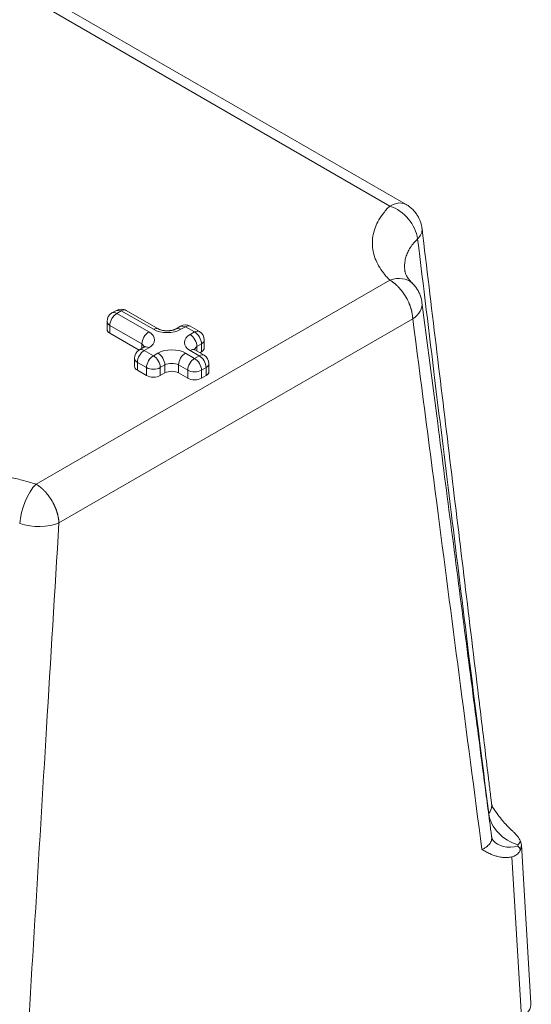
# Model space of a CAD drawing. Header units: millimetres. Extents: x 0 to 420, y 0 to 297.
# Tile 18 of 19: x 346 to 378, y 205 to 266. Entities that reach past the tile are written whole.
import ezdxf

# ---------------------------------------------------------------- set-up
doc = ezdxf.new("R2010")
doc.units = ezdxf.units.MM
doc.linetypes.add('K5LT_THIN', pattern=[0])
doc.layers.add('Системный слой (1)', color=7, linetype='Continuous', true_color=0x6c6c6c)

# ---------------------------------------------------------------- blocks, each defined once
blk = doc.blocks.new('U100')
at = {"layer": 'Системный слой (1)', "color": 7, "linetype": 'K5LT_THIN', "lineweight": 18, "true_color": 0xffffff}
for p, q in [((369.26, 254.28), (369.065, 254.183)), ((369.616, 254.372), (369.26, 254.28)), ((369.934, 254.34), (369.616, 254.372)), ((370.065, 254.282), (369.934, 254.34)), ((370.065, 254.282), (370.065, 254.282))]:
    blk.add_line(p, q, dxfattribs=at)
blk = doc.blocks.new('U110')
at = {"layer": 'Системный слой (1)', "color": 7, "linetype": 'K5LT_THIN', "lineweight": 18, "true_color": 0xffffff}
for p, q in [((377.185, 214.701), (377.133, 214.927)), ((377.133, 214.394), (377.185, 214.701))]:
    blk.add_line(p, q, dxfattribs=at)
blk = doc.blocks.new('U145')
at = {"layer": 'Системный слой (1)', "color": 7, "linetype": 'K5LT_THIN', "lineweight": 18, "true_color": 0xffffff}
for p in [(352.484, 247.706), (352.184, 247.735)]:
    blk.add_line(p, (352.184, 247.735), dxfattribs=at)
blk = doc.blocks.new('U147')
at = {"layer": 'Системный слой (1)', "color": 7, "linetype": 'K5LT_THIN', "lineweight": 18, "true_color": 0xffffff}
for p in [(356.444, 246.726), (356.144, 246.755)]:
    blk.add_line(p, (356.144, 246.755), dxfattribs=at)

msp = doc.modelspace()

# ---------------------------------------------------------------- linework, layer by layer
at = {"layer": 'Системный слой (1)', "color": 7, "linetype": 'K5LT_THIN', "lineweight": 18, "true_color": 0xffffff}
for p, q in [((369.0647, 254.1829), (347.2179, 266.7962)), ((370.0648, 254.2819), (348.2178, 266.8953)), ((369.9928, 250.1692), (369.9928, 250.1691)), ((347.2179, 236.9898), (369.0647, 249.6031)), ((352.1844, 247.7353), (351.9016, 247.572)), ((352.4844, 247.7055), (352.2016, 247.5422)), ((354.4643, 246.5624), (352.4844, 247.7055)), ((354.7643, 246.5922), (352.7844, 247.7353)), ((348.6312, 234.5978), (370.4781, 247.2111)), ((352.2016, 247.5422), (354.1815, 246.3991)), ((351.6016, 246.5624), (351.6016, 247.0523)), ((351.7773, 246.3175), (351.7773, 246.8074)), ((351.7773, 246.8074), (353.7572, 245.6643)), ((356.1442, 246.7555), (355.8614, 246.5922)), ((356.4442, 246.7257), (356.1614, 246.5624)), ((357.0099, 246.3991), (356.4442, 246.7257)), ((357.3099, 246.4289), (356.7442, 246.7555)), ((351.7773, 246.3175), (353.5818, 245.2757)), ((356.7271, 246.2358), (357.0099, 246.3991)), ((357.6099, 245.4193), (357.6099, 245.9092)), ((353.8815, 245.4491), (353.5986, 245.2858)), ((353.7572, 245.3773), (353.7572, 245.6643)), ((353.7572, 245.6643), (353.9245, 245.4772)), ((354.1815, 245.4193), (353.8986, 245.256)), ((356.984, 245.3139), (357.1513, 245.501)), ((357.5928, 244.9592), (357.0271, 245.2858)), ((357.1513, 245.501), (357.4342, 245.6643)), ((357.1513, 245.214), (357.1513, 245.501)), ((357.4342, 245.1744), (357.4342, 245.6643)), ((353.2986, 244.2763), (353.2986, 244.7661)), ((353.8986, 245.256), (354.4643, 244.9294)), ((354.4643, 244.9294), (354.7472, 245.0927)), ((356.4442, 245.0927), (357.0099, 244.7661)), ((357.2928, 244.9294), (356.7271, 245.256)), ((357.0099, 244.7661), (357.2928, 244.9294)), ((357.3271, 245.1126), (357.4342, 245.1744)), ((353.4744, 244.0313), (353.4744, 244.5212)), ((353.4744, 244.5212), (354.0401, 244.1946)), ((354.0401, 243.7047), (354.0401, 244.1946)), ((354.8886, 244.1946), (355.1714, 244.3579)), ((354.8886, 243.7047), (354.8886, 244.1946)), ((355.1714, 243.868), (355.1714, 244.3579)), ((356.02, 244.3579), (356.5856, 244.0313)), ((356.02, 243.868), (356.02, 244.3579)), ((357.4342, 244.0313), (357.717, 244.1946)), ((357.717, 243.7047), (357.717, 244.1946)), ((357.8928, 243.9497), (357.8928, 244.4396)), ((353.4744, 244.0313), (354.0401, 243.7047)), ((354.8886, 243.7047), (355.1714, 243.868)), ((356.02, 243.868), (356.5856, 243.5414)), ((356.5856, 243.5414), (356.5856, 244.0313)), ((357.4342, 243.5414), (357.4342, 244.0313)), ((357.4342, 243.5414), (357.717, 243.7047)), ((375.4122, 217.0196), (375.4109, 217.0215)), ((375.1732, 216.6277), (375.164, 216.6158)), ((375.4154, 215.0028), (375.4153, 215.0028)), ((377.778, 204.903), (377.1854, 214.701)), ((377.1936, 204.0468), (376.5941, 213.9584))]:
    msp.add_line(p, q, dxfattribs=at)
for centre, start, end in [((352.4844, 247.2156), 60, 120), ((352.2016, 247.0523), 120, 180), ((356.4442, 246.2358), 60, 120), ((357.0099, 245.9092), 0, 60), ((353.8986, 244.7661), 120, 180), ((357.2928, 244.4396), 0, 60)]:
    msp.add_arc(centre, 0.6, start, end, dxfattribs=at)
for centre, major_axis, ratio, start_param, end_param in [((369.0647, 252.5499), (-1.402, 1.4263), 0.7040418, 3.87724, 5.33392), ((369.0647, 252.5499), (1.9856, 0.2392), 0.530895, 5.6859495, 6.2853377), ((369.0647, 247.9701), (-1.402, -1.4263), 0.7040418, 3.1505838, 4.0908579), ((352.4844, 247.2156), (-0.3, 0.5196), 0.5773503, 6.2831808, 6.2831853), ((352.4844, 247.2156), (0.3, 0.5196), 0.5773503, 0, 0.7853982), ((369.0647, 247.9701), (1.9834, 0.2574), 0.6162728, 5.4225585, 6.2764887), ((352.2016, 247.0523), (0.3, 0.5196), 0.5773503, 0.7853982, 2.3561945), ((352.2016, 247.0523), (-0.3, 0.5196), 0.5773503, 5.4977871, 6.2831853), ((352.2016, 247.0523), (-0.6, 0), 0.5773503, 0, 0.7853982), ((352.2016, 246.5624), (-0.6, 0), 0.5773503, 0, 0.7853982), ((354.4643, 246.0725), (0.3, 0.5196), 0.5773503, 0, 0.7853982), ((355.3129, 247.0523), (1.2, 0), 0.5773503, 3.9269908, 5.4977871), ((356.1614, 246.0725), (-0.3, 0.5196), 0.5773503, 5.4977871, 6.2831853), ((356.4442, 246.2358), (-0.3, 0.5196), 0.5773503, 6.2831808, 6.2831853), ((356.4442, 246.2358), (0.3, 0.5196), 0.5773503, 0, 0.7853982), ((357.0099, 245.9092), (0.3, 0.5196), 0.5773503, 0, 0.7853982), ((354.1815, 245.9092), (-0.3, -0.5196), 0.5773503, 3.9269908, 5.4977871), ((353.333, 245.9092), (1.2, 0), 0.5773503, 5.4977871, 7.0685835), ((357.5756, 245.7459), (-1.2, 0), 0.5773503, 5.4977871, 7.0685835), ((356.7271, 245.7459), (-0.3, 0.5196), 0.5773503, 3.9269908, 5.4977871), ((357.0099, 245.9092), (0.3, -0.5196), 0.5773503, 0.7853982, 2.3561945), ((357.0099, 245.9092), (0.6, 0), 0.5773503, 5.4977871, 6.2831853), ((353.8986, 244.7661), (-0.3, 0.5196), 0.5773503, 5.4977871, 6.2831853), ((354.1815, 244.9294), (-0.3, 0.5196), 0.5773503, 5.4977871, 6.2831853), ((355.5957, 244.6029), (-1.2, 0), 0.5773503, 3.9269908, 5.4977871), ((356.7271, 244.7661), (0.3, 0.5196), 0.5773503, 0, 0.7853982), ((357.0099, 245.4193), (0.6, 0), 0.5773503, 5.4977871, 6.2831853), ((353.8986, 244.7661), (-0.6, 0), 0.5773503, 0, 0.7853982), ((353.8986, 244.7661), (0.3, 0.5196), 0.5773503, 0.7853982, 2.3561945), ((354.4643, 244.4396), (-0.3, -0.5196), 0.5773503, 3.9269908, 5.4977871), ((354.4643, 244.4396), (-0.3, 0.5196), 0.5773503, 3.9269908, 5.4977871), ((354.7472, 244.6029), (0.3, -0.5196), 0.5773503, 0.7853982, 2.3561945), ((356.4442, 244.6029), (0.3, 0.5196), 0.5773503, 0.7853982, 2.3561945), ((357.0099, 244.2763), (-0.3, -0.5196), 0.5773503, 3.9269908, 5.4977871), ((357.0099, 244.2763), (-0.3, 0.5196), 0.5773503, 3.9269908, 5.4977871), ((357.2928, 244.4396), (0.3, 0.5196), 0.5773503, 0, 0.7853982), ((357.2928, 244.4396), (0.3, -0.5196), 0.5773503, 0.7853982, 2.3561945), ((353.8986, 244.2763), (-0.6, 0), 0.5773503, 0, 0.7853982), ((354.4643, 244.4396), (-0.6, 0), 0.5773503, 0.7853982, 2.3561945), ((355.5957, 244.113), (-0.6, 0), 0.5773503, 3.9269908, 5.4977871), ((357.2928, 244.4396), (0.6, 0), 0.5773503, 5.4977871, 6.2831853), ((354.4643, 243.9497), (0.6, 0), 0.5773503, 3.9269908, 5.4977871), ((355.5957, 243.6231), (0.6, 0), 0.5773503, 0.7853982, 2.3561945), ((357.0099, 244.2763), (-0.6, 0), 0.5773503, 0.7853982, 2.3561945), ((357.0099, 243.7864), (0.6, 0), 0.5773503, 3.9269908, 5.4977871), ((357.2928, 243.9497), (0.6, 0), 0.5773503, 5.4977871, 6.2831853), ((347.2179, 235.3568), (0.6423, 1.8941), 0.4135115, 0.6868482, 2.1435282), ((347.2179, 235.3568), (1.9964, -0.12), 0.490835, 4.2138483, 5.5280461), ((376.9765, 216.3346), (1.5611, -1.2502), 0.741116, 3.7927323, 5.2480146), ((376.9765, 216.2529), (-1.5611, -1.2502), 0.741116, 0.011352, 1.0351707), ((375.7768, 204.8628), (-2.0024, 0), 0.5766475, 2.3568035, 3.1764568)]:
    msp.add_ellipse(centre, major_axis=major_axis, ratio=ratio, start_param=start_param, end_param=end_param, dxfattribs=at)
for points, knots in [([(369.0647, 254.1829), (368.9017, 254.0227), (368.6227, 253.7052), (368.32, 253.2286), (368.1195, 252.7656), (368.0054, 252.3087), (367.9728, 251.8443), (368.0225, 251.3821), (368.153, 250.9273), (368.3637, 250.4804), (368.623, 250.0922), (368.8701, 249.801), (369.0119, 249.655), (369.0647, 249.6031)], [0, 0, 0, 0, 1.6246746, 3.1083521, 4.4318881, 5.793526, 7.1402074, 8.4913045, 9.839044, 11.1666225, 12.5362229, 13.4735108, 14, 14, 14, 14]), ([(370.0646, 254.2821), (370.0646, 254.282), (370.0647, 254.282), (370.0831, 254.2712), (370.1015, 254.2603), (370.165, 254.2209), (370.2095, 254.1908), (370.3236, 254.1065), (370.391, 254.0496), (370.5168, 253.9279), (370.5743, 253.8646), (370.6781, 253.7347), (370.7262, 253.6663), (370.8091, 253.5313), (370.8447, 253.465), (370.9069, 253.3319), (370.9332, 253.2666), (370.9701, 253.1594), (370.9831, 253.1171), (371.0103, 253.0172), (371.0229, 252.9611), (371.0391, 252.8706), (371.0443, 252.8371), (371.0492, 252.7987), (371.0498, 252.7939), (371.0504, 252.7891)], [0.2212191, 0.2212191, 0.2212191, 0.2212191, 0.2222367, 0.2222367, 0.6636574, 0.6636574, 1.7697531, 1.7697531, 3.6020263, 3.6020263, 5.3618535, 5.3618535, 7.0601135, 7.0601135, 8.6391, 8.6391, 10.080382, 10.080382, 10.998075, 10.998075, 12.1984509, 12.1984509, 12.900622, 12.900622, 13, 13, 13, 13]), ([(375.3484, 217.2189), (375.3484, 217.2196), (375.3483, 217.2203), (375.3458, 217.2404), (375.3435, 217.2597), (375.3365, 217.3173), (375.3318, 217.3556), (375.3179, 217.47), (375.3087, 217.546), (375.2811, 217.7729), (375.2628, 217.9237), (375.2081, 218.3737), (375.1718, 218.6728), (375.0634, 219.5654), (374.9914, 220.1588), (374.7765, 221.9299), (374.6337, 223.1075), (374.2059, 226.6395), (373.9212, 228.9937), (373.3496, 233.7229), (373.0628, 236.0979), (372.4896, 240.8478), (372.2032, 243.2227), (371.628, 247.9948), (371.3391, 250.3919), (371.0504, 252.7891)], [0.0396591, 0.0396591, 0.0396591, 0.0396591, 0.0411345, 0.0411345, 0.0817827, 0.0817827, 0.1624308, 0.1624308, 0.3224301, 0.3224301, 0.6398353, 0.6398353, 1.2694586, 1.2694586, 2.518331, 2.518331, 4.9970029, 4.9970029, 9.9526713, 9.9526713, 14.9526511, 14.9526511, 19.9526308, 19.9526308, 24.9998987, 24.9998987, 24.9998987, 24.9998987]), ([(370.778, 252.1549), (370.6716, 252.0513), (370.487, 251.847), (370.2773, 251.5409), (370.1286, 251.2456), (370.0265, 250.9455), (369.975, 250.6529), (369.9685, 250.3905), (369.9829, 250.2365), (369.9928, 250.1692)], [0, 0, 0, 0, 1.7517575, 3.3458997, 4.774527, 6.2096027, 7.7733021, 9.0251403, 10, 10, 10, 10]), ([(375.1732, 216.6277), (374.7553, 219.9267), (373.978, 226.1333), (372.8733, 235.0588), (371.8236, 243.5998), (371.1345, 249.2345), (370.778, 252.1549)], [0, 0, 0, 0, 1.9546352, 3.6728722, 5.2758611, 7, 7, 7, 7]), ([(369.9928, 250.1692), (369.9928, 250.1692), (369.9928, 250.1691), (369.9967, 250.1487), (369.9995, 250.1289), (370.0097, 250.0863), (370.0162, 250.0633), (370.0325, 250.0139), (370.0426, 249.9873), (370.0673, 249.9301), (370.0821, 249.8993), (370.1178, 249.8329), (370.1389, 249.7972), (370.1889, 249.7205), (370.218, 249.6795), (370.2587, 249.6271), (370.2665, 249.6173), (370.2854, 249.5938), (370.2968, 249.58), (370.317, 249.5561), (370.3257, 249.546), (370.341, 249.5286), (370.3475, 249.5213), (370.3589, 249.5086), (370.3638, 249.5033), (370.3735, 249.4926), (370.3785, 249.4873), (370.3883, 249.4767), (370.3931, 249.4716), (370.4029, 249.4612), (370.4079, 249.456), (370.4229, 249.4405), (370.433, 249.4301), (370.4511, 249.4119), (370.4589, 249.4042), (370.4667, 249.3964)], [0, 0, 0, 0, 0.0015811, 0.0015811, 2.4770469, 2.4770469, 4.9738006, 4.9738006, 7.5627147, 7.5627147, 10.2204243, 10.2204243, 12.9821564, 12.9821564, 15.8690411, 15.8690411, 16.525352, 16.525352, 17.4318709, 17.4318709, 18.0842814, 18.0842814, 18.5538132, 18.5538132, 18.8917295, 18.8917295, 19.2296458, 19.2296458, 19.5543733, 19.5543733, 19.8791008, 19.8791008, 20.5233173, 20.5233173, 21, 21, 21, 21]), ([(369.0647, 249.6031), (369.1122, 249.5757), (369.1714, 249.5381), (369.2415, 249.4884), (369.2755, 249.4633), (369.3087, 249.438), (369.3411, 249.4121), (369.3732, 249.3859), (369.4049, 249.3588), (369.4365, 249.331), (369.4665, 249.304), (369.4876, 249.2842), (369.5205, 249.2531), (369.556, 249.2181), (369.6009, 249.1718), (369.6358, 249.1344), (369.6714, 249.0952), (369.724, 249.0349), (369.7975, 248.9455), (369.8887, 248.8237), (369.9724, 248.7002), (370.0323, 248.6031), (370.0687, 248.5407), (370.0901, 248.5029), (370.1045, 248.4767), (370.1157, 248.456), (370.1263, 248.4363), (370.1392, 248.4116), (370.1781, 248.3358), (370.2143, 248.2594), (370.2476, 248.1825), (370.2598, 248.1537), (370.2716, 248.1248), (370.2833, 248.0958), (370.2946, 248.0662), (370.306, 248.0364), (370.3144, 248.0135), (370.3334, 247.9605), (370.3515, 247.9062), (370.3706, 247.8435), (370.3805, 247.8095), (370.39, 247.7751), (370.3992, 247.7407), (370.4078, 247.7065), (370.433, 247.601), (370.4516, 247.4992), (370.4637, 247.4019), (370.4667, 247.3761), (370.4692, 247.3509), (370.4714, 247.3264), (370.4734, 247.3024), (370.476, 247.2638), (370.4774, 247.2335), (370.4781, 247.2111)], [0, 0, 0, 0, 3.5434963, 4.4132338, 5.2632551, 6.1003429, 6.9188057, 7.7313795, 8.5405539, 9.3519889, 10.1733053, 10.8569079, 11.0025606, 12.7461394, 13.6667236, 14.6009427, 15.5770656, 16.5813063, 18.9703603, 21.8439783, 24.7092993, 26.8724431, 27.8616404, 28.5220808, 29.1625401, 29.4380919, 29.7633555, 30.3445709, 30.906308, 34.2686933, 34.8269887, 35.3844263, 35.9415115, 36.5031426, 37.0697937, 37.6472425, 38.2303907, 38.391907, 40.712652, 41.3629472, 42.0204825, 42.6868757, 43.3549169, 44.0212612, 44.6841595, 49.5223722, 50.0531965, 50.5795374, 51.0927902, 51.5973856, 52.0890835, 52.5765555, 54, 54, 54, 54]), ([(370.4667, 249.3964), (370.5253, 249.3388), (370.5805, 249.2775), (370.6833, 249.1478), (370.7309, 249.0795), (370.8175, 248.937), (370.8563, 248.8629), (370.9245, 248.7106), (370.9537, 248.6324), (371.002, 248.4739), (371.0211, 248.3937), (371.0399, 248.2852), (371.0441, 248.2577), (371.0479, 248.2293), (371.048, 248.2284), (371.0481, 248.2275)], [0, 0, 0, 0, 2.9694657, 2.9694657, 5.9703233, 5.9703233, 8.9859513, 8.9859513, 11.992448, 11.992448, 14.9648053, 14.9648053, 15.9674031, 15.9674031, 16, 16, 16, 16]), ([(375.3492, 215.2024), (375.3482, 215.2099), (375.3472, 215.2175), (375.3441, 215.2418), (375.3418, 215.2586), (375.3353, 215.3087), (375.3309, 215.3421), (375.3179, 215.4414), (375.3092, 215.5075), (375.2834, 215.7046), (375.2662, 215.8356), (375.215, 216.2264), (375.1809, 216.4862), (375.0794, 217.261), (375.012, 217.7761), (374.8098, 219.321), (374.6752, 220.3508), (374.2727, 223.432), (374.0051, 225.4835), (373.4507, 229.7388), (373.1638, 231.9425), (372.5906, 236.3502), (372.3041, 238.5542), (371.6944, 243.2479), (371.3712, 245.7377), (371.0481, 248.2275)], [0.021564, 0.021564, 0.021564, 0.021564, 0.0387015, 0.0387015, 0.076843, 0.076843, 0.1524862, 0.1524862, 0.3024927, 0.3024927, 0.5999461, 0.5999461, 1.1897335, 1.1897335, 2.3590697, 2.3590697, 4.6965754, 4.6965754, 9.352276, 9.352276, 14.352272, 14.352272, 19.352268, 19.352268, 24.99998, 24.99998, 24.99998, 24.99998]), ([(374.7502, 214.4073), (374.2789, 218.0009), (373.3465, 225.1412), (371.9236, 236.0765), (370.9704, 243.4173), (370.4781, 247.2111)], [0, 0, 0, 0, 1.9729548, 3.9188645, 6, 6, 6, 6]), ([(355.8614, 246.5922), (355.8609, 246.5919), (355.8603, 246.5916), (355.8589, 246.5908), (355.8581, 246.5903), (355.8556, 246.5888), (355.8539, 246.5879), (355.8492, 246.5853), (355.846, 246.5836), (355.8371, 246.5789), (355.8312, 246.5759), (355.818, 246.5694), (355.8105, 246.5659), (355.7841, 246.5541), (355.7638, 246.5459), (355.7231, 246.5314), (355.7033, 246.525), (355.6567, 246.5116), (355.6294, 246.5048), (355.5728, 246.4929), (355.5435, 246.4877), (355.4957, 246.481), (355.4778, 246.4788), (355.4262, 246.4736), (355.3922, 246.4714), (355.3312, 246.4695), (355.3043, 246.4694), (355.2421, 246.4709), (355.2069, 246.473), (355.1387, 246.4796), (355.1058, 246.484), (355.0428, 246.4947), (355.0127, 246.501), (354.9658, 246.5126), (354.9482, 246.5175), (354.9059, 246.5302), (354.882, 246.5384), (354.8387, 246.5553), (354.8189, 246.564), (354.7879, 246.5791), (354.7758, 246.5855), (354.7643, 246.5922)], [0, 0, 0, 0, 0.0368734, 0.0368734, 0.098329, 0.098329, 0.2089491, 0.2089491, 0.4178982, 0.4178982, 0.7743174, 0.7743174, 1.191616, 1.191616, 2.192166, 2.192166, 3.0501303, 3.0501303, 4.1214191, 4.1214191, 5.1927079, 5.1927079, 5.8246746, 5.8246746, 6.9899507, 6.9899507, 7.9021617, 7.9021617, 9.1055801, 9.1055801, 10.2718273, 10.2718273, 11.402981, 11.402981, 12.1188188, 12.1188188, 13.1840158, 13.1840158, 14.2094868, 14.2094868, 15, 15, 15, 15]), ([(353.9521, 245.5009), (353.9531, 245.5025), (353.9541, 245.5039), (353.9543, 245.5042), (353.9535, 245.5031), (353.95, 245.4993), (353.9471, 245.4962), (353.9382, 245.4881), (353.9323, 245.4831), (353.9228, 245.476), (353.9208, 245.4745), (353.9145, 245.4699), (353.9098, 245.4667), (353.8979, 245.4589), (353.8903, 245.4542), (353.8818, 245.4493), (353.8817, 245.4492), (353.8815, 245.4491)], [0, 0, 0, 0, 1.2385115, 1.2385115, 2.3977397, 2.3977397, 3.6955496, 3.6955496, 5.0313545, 5.0313545, 5.3716393, 5.3716393, 6.0522091, 6.0522091, 6.9807805, 6.9807805, 7, 7, 7, 7]), ([(357.0271, 245.2858), (357.0264, 245.2862), (357.0257, 245.2866), (357.0238, 245.2877), (357.0226, 245.2884), (357.0193, 245.2903), (357.0172, 245.2916), (357.0114, 245.2952), (357.0077, 245.2975), (356.9982, 245.3038), (356.9926, 245.3076), (356.9838, 245.3141), (356.9803, 245.3167), (356.9713, 245.324), (356.9666, 245.3282), (356.9625, 245.332), (356.9621, 245.3325), (356.9607, 245.3338), (356.96, 245.3346), (356.9586, 245.3359), (356.9581, 245.3365), (356.9571, 245.3376), (356.9567, 245.338), (356.9561, 245.3387), (356.9558, 245.3391), (356.9553, 245.3396), (356.9551, 245.3399), (356.9547, 245.3404), (356.9544, 245.3407), (356.9544, 245.3407), (356.9548, 245.3401), (356.9558, 245.3386), (356.9564, 245.3377), (356.9567, 245.3371)], [0, 0, 0, 0, 0.0868098, 0.0868098, 0.238727, 0.238727, 0.520859, 0.520859, 1.041718, 1.041718, 1.9749313, 1.9749313, 2.694782, 2.694782, 4.0697671, 4.0697671, 4.2688386, 4.2688386, 4.640874, 4.640874, 4.979088, 4.979088, 5.2865552, 5.2865552, 5.5660709, 5.5660709, 5.8455866, 5.8455866, 6.4046179, 6.4046179, 7.5226807, 7.5226807, 8, 8, 8, 8]), ([(347.2179, 236.9898), (346.9404, 237.0839), (346.3903, 237.245), (345.5649, 237.4198), (344.7629, 237.5355), (343.9716, 237.6014), (343.1673, 237.6202), (342.3666, 237.5916), (341.5791, 237.5162), (340.8048, 237.3945), (340.0348, 237.2231), (339.5351, 237.0745), (339.2854, 236.9898)], [0, 0, 0, 0, 1.508659, 2.8863732, 4.1153752, 5.3797473, 6.6302457, 7.8846889, 9.1360634, 10.3684693, 11.6423722, 13, 13, 13, 13]), ([(348.6312, 234.5978), (348.6309, 234.609), (348.63, 234.6315), (348.6281, 234.6656), (348.6257, 234.7003), (348.6226, 234.7352), (348.6189, 234.7706), (348.6156, 234.7993), (348.6125, 234.8232), (348.6091, 234.847), (348.6045, 234.878), (348.5984, 234.9143), (348.5919, 234.9508), (348.5798, 235.0121), (348.5658, 235.0742), (348.5498, 235.1368), (348.5397, 235.1746), (348.5289, 235.2125), (348.5175, 235.2502), (348.5058, 235.2877), (348.4962, 235.3171), (348.4879, 235.3416), (348.4797, 235.3659), (348.4686, 235.3971), (348.4558, 235.432), (348.4425, 235.4662), (348.4294, 235.4996), (348.4161, 235.5323), (348.4028, 235.564), (348.3896, 235.595), (348.3761, 235.6251), (348.3626, 235.6547), (348.3446, 235.6934), (348.3259, 235.7321), (348.3086, 235.7665), (348.2984, 235.7865), (348.2876, 235.8074), (348.2738, 235.8336), (348.2007, 235.9687), (348.1165, 236.1039), (348.0226, 236.2353), (347.9992, 236.2669), (347.9704, 236.3051), (347.9425, 236.341), (347.9092, 236.3823), (347.8693, 236.4307), (347.824, 236.4829), (347.7798, 236.5312), (347.7518, 236.5608), (347.7309, 236.5825), (347.7098, 236.604), (347.6885, 236.6251), (347.6671, 236.646), (347.6454, 236.6667), (347.6235, 236.6871), (347.6014, 236.7072), (347.5791, 236.7272), (347.5565, 236.7468), (347.5339, 236.7663), (347.5029, 236.7918), (347.4744, 236.8151), (347.4505, 236.8332), (347.4348, 236.8456), (347.4159, 236.8593), (347.3917, 236.8771), (347.3673, 236.8945), (347.3095, 236.9344), (347.2595, 236.9657), (347.2179, 236.9898)], [0, 0, 0, 0, 0.9070008, 1.8189689, 2.7350591, 3.6552145, 4.5764772, 5.4983339, 5.8835543, 6.4197448, 7.3412155, 8.2624984, 9.1854404, 10.1101721, 12.9000207, 13.8337579, 14.7702934, 15.7080599, 16.6404689, 17.5659628, 18.4763536, 18.8136901, 19.3787017, 20.257134, 21.1196696, 21.9580481, 22.788271, 23.592514, 24.3792669, 25.140056, 25.8922349, 26.6273489, 27.3540918, 28.790936, 29.5343126, 29.9616316, 30.3027505, 31.1218535, 31.9664787, 40.6579373, 41.8171417, 42.950505, 43.3390008, 45.0906788, 46.0705321, 46.9975428, 49.4345057, 50.8913275, 51.6064973, 52.3222713, 53.0388474, 53.7575939, 54.4776052, 55.2017742, 55.9289357, 56.6605621, 57.3935008, 58.131925, 58.8745994, 59.624897, 61.1407057, 61.6717295, 61.9084618, 62.6834743, 63.4600495, 64.2416979, 65.0267113, 69, 69, 69, 69]), ([(346.4204, 198.0511), (346.6657, 202.0584), (347.1494, 210.0163), (347.8852, 222.198), (348.3772, 230.3731), (348.6312, 234.5978)], [0, 0, 0, 0, 1.9729516, 3.9188548, 6, 6, 6, 6]), ([(375.3484, 217.2189), (375.3551, 217.1643), (375.3567, 217.062), (375.3302, 216.9211), (375.2855, 216.8032), (375.2321, 216.7074), (375.1924, 216.652), (375.1732, 216.6277)], [0, 0, 0, 0, 2.0926227, 3.9335165, 5.5458676, 6.9013621, 8, 8, 8, 8]), ([(375.4109, 217.0215), (375.4079, 217.0262), (375.405, 217.0311), (375.3971, 217.0461), (375.392, 217.0565), (375.382, 217.0802), (375.3769, 217.0939), (375.3672, 217.1242), (375.3628, 217.1406), (375.3545, 217.1777), (375.3509, 217.1985), (375.3484, 217.2189)], [0, 0, 0, 0, 0.5976878, 0.5976878, 1.1947048, 1.1947048, 1.7838099, 1.7838099, 2.3685478, 2.3685478, 3, 3, 3, 3]), ([(376.5941, 215.5904), (376.4656, 215.7082), (376.2493, 215.9284), (375.9469, 216.2834), (375.6777, 216.6349), (375.5003, 216.8889), (375.4123, 217.0194)], [0, 0, 0, 0, 2.0688829, 3.5778199, 5.2609066, 7, 7, 7, 7]), ([(377.1326, 214.9272), (377.1124, 214.9763), (377.0631, 215.0709), (376.9657, 215.2075), (376.8577, 215.3329), (376.7358, 215.4582), (376.645, 215.5437), (376.5941, 215.5904)], [0, 0, 0, 0, 1.8730761, 3.5651994, 5.0346277, 6.4038225, 8, 8, 8, 8]), ([(374.7502, 214.4073), (374.8163, 214.4369), (374.9316, 214.4976), (375.0704, 214.5959), (375.1764, 214.6955), (375.2582, 214.8005), (375.3175, 214.9144), (375.3489, 215.0265), (375.3562, 215.1235), (375.3522, 215.1793), (375.3492, 215.2024)], [0, 0, 0, 0, 1.7615386, 3.2967205, 4.6780113, 6.0859106, 7.5413145, 9.0291007, 10.1889613, 11, 11, 11, 11]), ([(375.3492, 215.2024), (375.3498, 215.1982), (375.3504, 215.194), (375.3521, 215.1826), (375.3533, 215.1755), (375.3572, 215.1545), (375.3602, 215.141), (375.368, 215.1109), (375.373, 215.0949), (375.3796, 215.0762), (375.3812, 215.0721), (375.3839, 215.065), (375.3851, 215.0621), (375.3871, 215.0573), (375.3879, 215.0553), (375.3893, 215.052), (375.3899, 215.0506), (375.3909, 215.0484), (375.3913, 215.0474), (375.3921, 215.0456), (375.3925, 215.0447), (375.3932, 215.0432), (375.3935, 215.0426), (375.3943, 215.0409), (375.3948, 215.0398), (375.3962, 215.0368), (375.3972, 215.0349), (375.3999, 215.0293), (375.4017, 215.0259), (375.4066, 215.0168), (375.4094, 215.012), (375.4145, 215.004), (375.4161, 215.0018), (375.4162, 215.0017), (375.4156, 215.0024), (375.4153, 215.0028)], [0, 0, 0, 0, 0.6170285, 0.6170285, 1.6968283, 1.6968283, 3.856428, 3.856428, 6.7648155, 6.7648155, 7.6316319, 7.6316319, 8.2893572, 8.2893572, 8.757968, 8.757968, 9.09184, 9.09184, 9.3297144, 9.3297144, 9.5675889, 9.5675889, 9.7322822, 9.7322822, 10.0250763, 10.0250763, 10.5923652, 10.5923652, 11.7269432, 11.7269432, 13.9594999, 13.9594999, 16.9137673, 16.9137673, 18, 18, 18, 18]), ([(376.5941, 213.9584), (376.4977, 213.9378), (376.3477, 213.9179), (376.113, 213.9144), (375.9195, 213.9337), (375.707, 213.9775), (375.4994, 214.0402), (375.261, 214.1371), (375.0084, 214.2628), (374.8378, 214.3579), (374.7502, 214.4073)], [0, 0, 0, 0, 1.4736153, 2.3467921, 3.8012364, 4.7218172, 6.0550083, 7.5666918, 9.2240655, 11, 11, 11, 11]), ([(377.1326, 214.3944), (377.1124, 214.3452), (377.0631, 214.2556), (376.9657, 214.145), (376.8577, 214.0619), (376.7358, 213.9979), (376.645, 213.9693), (376.5941, 213.9584)], [0, 0, 0, 0, 1.8730761, 3.5651994, 5.0346277, 6.4038225, 8, 8, 8, 8]), ([(376.9765, 214.7016), (376.9707, 214.6945), (376.9629, 214.6804), (376.9598, 214.6592), (376.9639, 214.639), (376.9714, 214.6263), (376.9765, 214.6199)], [0, 0, 0, 0, 1.9643633, 3.6660222, 5.2569996, 7, 7, 7, 7])]:
    msp.add_open_spline(points, degree=3, knots=knots, dxfattribs=at)
for points in [[(377.1326, 214.9272), (377.0875, 214.8505), (377.0353, 214.7751), (376.9765, 214.7016)], [(377.1326, 214.3944), (377.0875, 214.4711), (377.0353, 214.5464), (376.9765, 214.6199)]]:
    msp.add_open_spline(points, degree=3, dxfattribs=at)

# ---------------------------------------------------------------- block references
at = {"layer": 'Системный слой (1)'}
for name in ['U100', 'U145', 'U147', 'U110']:
    msp.add_blockref(name, (0, 0), dxfattribs=at)

doc.saveas('drawing.dxf')
